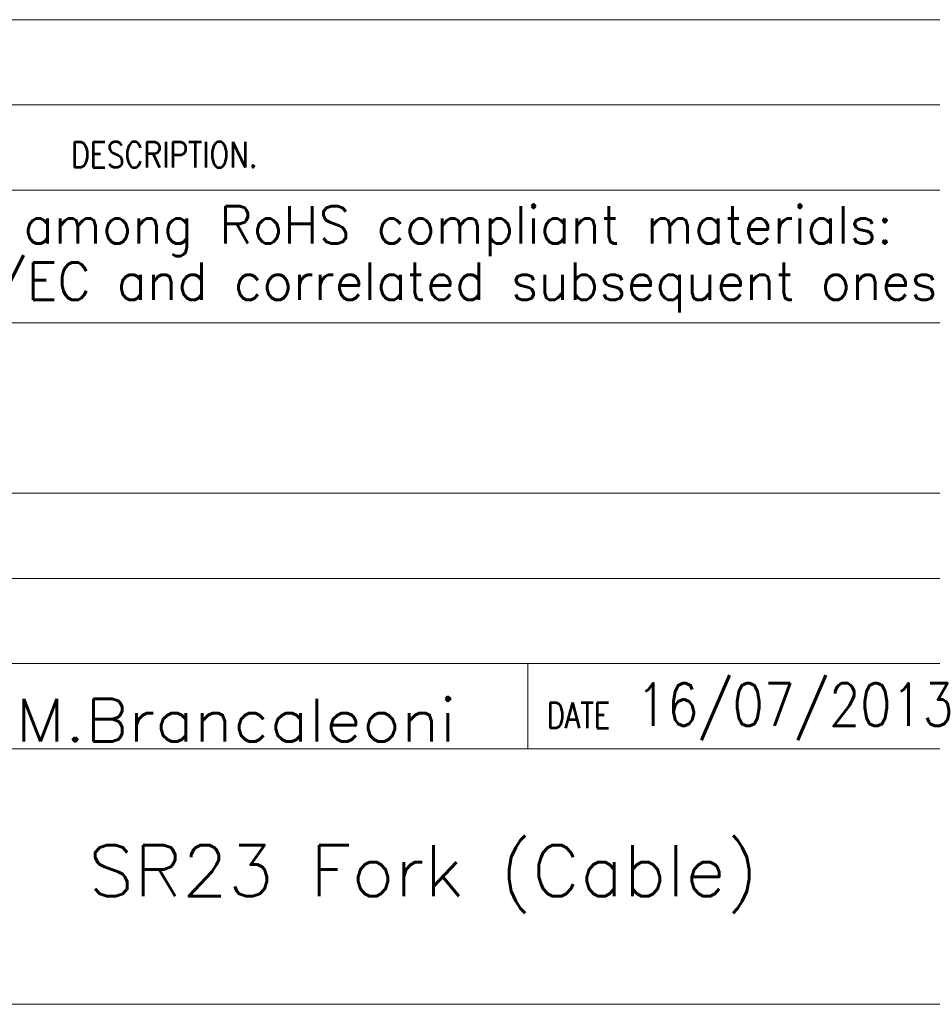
# Model space of a CAD drawing. Header units: millimetres. Extents: x 4 to 415, y 5 to 292.
# Tile 28 of 31: x 305 to 359, y 5 to 63. Entities that reach past the tile are written whole.
import ezdxf

# ---------------------------------------------------------------- set-up
doc = ezdxf.new("R2010")
doc.units = ezdxf.units.MM
doc.layers.add('1', color=7, linetype='Continuous')
doc.layers.add('256', color=7, linetype='Continuous')
doc.styles.add('blockfont', font='simplex.shx')
doc.styles.add('ideas_simplex', font='simplex.shx')

# ---------------------------------------------------------------- blocks, each defined once
blk = doc.blocks.new('TabularNote1')
at = {"layer": '1', "color": 7, "linetype": 'Continuous', "lineweight": 18}
for p, q in [((40, 5), (140, 5)), ((40, 0), (140, 0))]:
    blk.add_line(p, q, dxfattribs=at)

msp = doc.modelspace()

# ---------------------------------------------------------------- linework, layer by layer
at = {"layer": '256', "color": 4, "linetype": 'Continuous', "lineweight": 18}
for p, q in [((225, 57.794), (415, 57.794)), ((225, 35), (415, 35)), ((295, 30), (365, 30)), ((295, 25), (415, 25)), ((335, 20), (335, 25))]:
    msp.add_line(p, q, dxfattribs=at)
at = {"layer": '256', "color": 3, "linetype": 'Continuous', "lineweight": 18}
for p, q in [((225, 52.794), (415, 52.794)), ((265, 45), (365, 45)), ((295, 20), (415, 20)), ((15, 5), (415, 5))]:
    msp.add_line(p, q, dxfattribs=at)

# ---------------------------------------------------------------- block references
at = {"layer": '1', "color": 172, "linetype": 'Continuous', "lineweight": 18}
msp.add_blockref('TabularNote1', (225, 57.794), dxfattribs=at)

# ---------------------------------------------------------------- texts
at = {"layer": '1', "color": 7, "linetype": 'Continuous', "lineweight": 18, "char_height": 2.5, "attachment_point": 7, "line_spacing_factor": 1.204819, "style": 'ideas_simplex'}
for s, insert in [('\\W1.1221;M.Brancaleoni', (304.952, 20.428)), ('\\W0.9076;16/07/2013', (341.329, 20.508))]:
    msp.add_mtext(s, dxfattribs=dict(at, insert=insert))
at = {"layer": '256', "color": 1, "linetype": 'Continuous', "lineweight": 13, "attachment_point": 7, "line_spacing_factor": 0.903614, "style": 'blockfont'}
for s, insert, char_height in [('\\W0.9844; ', (314.997, 58.273), 2), ('\\W0.7656; ', (305.74, 30.33), 2.5), ('\\W0.9844; ', (342.843, 20.817), 2.3), ('\\W0.9844; ', (305.729, 20.527), 2.3)]:
    msp.add_mtext(s, dxfattribs=dict(at, insert=insert, char_height=char_height))
at = {"layer": '256', "color": 4, "linetype": 'Continuous', "lineweight": 13, "char_height": 1.5, "attachment_point": 7, "line_spacing_factor": 0.903614, "style": 'blockfont'}
for s, insert in [('\\W0.8163;DESCRIPTION.', (308.189, 54.126)), ('\\W0.7839;DATE', (336.113, 21.208))]:
    msp.add_mtext(s, dxfattribs=dict(at, insert=insert))
at = {"layer": '256', "color": 3, "linetype": 'Continuous', "lineweight": 13, "char_height": 2.2, "attachment_point": 7, "line_spacing_factor": 0.903614, "style": 'blockfont'}
for s, insert in [('\\W0.9988;All materials employed have to be selected among RoHS compliant materials:', (239.003, 48.917)), ('\\W0.9983;the EC directives to be referred to are 2002/95/EC and correlated subsequent ones.', (230.203, 45.617))]:
    msp.add_mtext(s, dxfattribs=dict(at, insert=insert))
at = {"layer": '256', "color": 7, "linetype": 'Continuous', "lineweight": 18, "insert": (309.214, 10.346), "char_height": 3, "attachment_point": 7, "line_spacing_factor": 1.204819, "style": 'ideas_simplex'}
msp.add_mtext('\\W1.0436;SR23 Fork (Cable)', dxfattribs=at)

doc.saveas('drawing.dxf')
